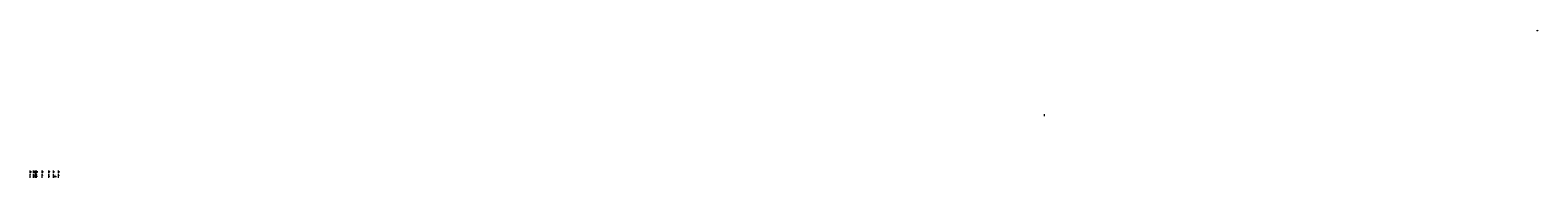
# Model space of a CAD drawing. Header units: millimetres. Extents: x -82287 to 177822, y -399756 to 0.
# Tile 1 of 228: x 92703 to 177822, y -399756 to -391444. Entities that reach past the tile are written whole.
import ezdxf
from ezdxf.enums import TextEntityAlignment as Align

# ---------------------------------------------------------------- set-up
doc = ezdxf.new("R2010")
doc.units = ezdxf.units.MM
doc.header["$MEASUREMENT"] = 0
doc.layers.add('FL_XREF', color=252, linetype='Continuous')
for name, color, linetype, lineweight in [('SUŁOSZOWA - PB 21 03$0$!! 0_ Opis', 251, 'Continuous', 0), ('SUŁOSZOWA - PB 21 03$0$!! 0_Opis_pom', 251, 'Continuous', 0), ('SUŁOSZOWA - PB 21 03$0$!! 1  WYDZIELENIE PPOŻ', 251, 'Continuous', 0), ('SUŁOSZOWA - PB 21 03$0$!! 1_ widok', 251, 'Continuous', 0), ('SUŁOSZOWA - PB 21 03$0$!! 1_OPIS POM NOWE', 251, 'Continuous', 0), ('SUŁOSZOWA - PB 21 03$0$0-rzedne-blok', 251, 'Continuous', 0)]:
    doc.layers.add(name, color=color, linetype=linetype, lineweight=lineweight)
doc.styles.add('SUŁOSZOWA - PB 21 03$0$ARIAL', font='tahoma.ttf')
doc.styles.add('SUŁOSZOWA - PB 21 03$0$DEUTSCH', font='SIMPLEX8')
doc.styles.add('SUŁOSZOWA - PB 21 03$0$SIMPLEX', font='simplex.shx', dxfattribs={"width": 0.77})

# ---------------------------------------------------------------- blocks, each defined once
blk = doc.blocks.new('SUŁOSZOWA - PB 21 03$0$D_kota')
for p, q in [((-1, 15), (9, 15)), ((9, 0), (-1, 15)), ((9, 0), (9, 23))]:
    blk.add_line(p, q)
blk.add_lwpolyline([(-1, 15), (58, 15)])
at = {"style": 'SUŁOSZOWA - PB 21 03$0$DEUTSCH', "width": 0.8}
blk.add_attdef('POZ.ARCH', (7, 20), '', height=10, dxfattribs=at)
blk = doc.blocks.new('SUŁOSZOWA - PB 21 03$0$rzędne elewacje')
at = {"layer": 'SUŁOSZOWA - PB 21 03$0$0-rzedne-blok'}
for p, q in [((45186, -202765), (45186, -202618)), ((45186, -203022), (45186, -202820)), ((45366, -202765), (45366, -202618)), ((45366, -203022), (45366, -202820)), ((45546, -202765), (45546, -202618)), ((45546, -203022), (45546, -202820)), ((45861, -202765), (45861, -202618)), ((45861, -203022), (45861, -202820)), ((46243, -202765), (46243, -202618)), ((46243, -203022), (46243, -202820)), ((46494, -202765), (46494, -202618)), ((46494, -203022), (46494, -202820)), ((46793, -202765), (46793, -202618)), ((46793, -203022), (46793, -202820))]:
    blk.add_line(p, q, dxfattribs=at)
for points in [[(45456, -202618), (45456, -202765)], [(45456, -202820), (45456, -203022)], [(46494, -202765), (46494, -202618)], [(46494, -203022), (46494, -202820)]]:
    blk.add_lwpolyline(points, dxfattribs=at)
ref = blk.add_blockref('SUŁOSZOWA - PB 21 03$0$D_kota', (45186, -202667), dxfattribs=dict(at, xscale=1.250000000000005, yscale=1.250000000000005, zscale=1.250000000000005, rotation=270))
ref.add_attrib('POZ.ARCH', '- 2,70  ', (45211, -202656), dxfattribs={"layer": '0', "height": 12.5, "rotation": 270, "style": 'SUŁOSZOWA - PB 21 03$0$DEUTSCH', "width": 0.8})
ref = blk.add_blockref('SUŁOSZOWA - PB 21 03$0$D_kota', (45366, -202667), dxfattribs=dict(at, xscale=1.250000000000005, yscale=1.250000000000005, zscale=1.250000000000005, rotation=270))
ref.add_attrib('POZ.ARCH', '- 0,90  ', (45391, -202656), dxfattribs={"layer": '0', "height": 12.5, "rotation": 270, "style": 'SUŁOSZOWA - PB 21 03$0$DEUTSCH', "width": 0.8})
ref = blk.add_blockref('SUŁOSZOWA - PB 21 03$0$D_kota', (45456, -202667), dxfattribs=dict(at, xscale=1.250000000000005, yscale=1.250000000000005, zscale=1.250000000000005, rotation=270))
ref.add_attrib('POZ.ARCH', '%%p 0,00  = 431,45 m.n.p.m.', (45481, -202656), dxfattribs={"layer": '0', "height": 12.5, "rotation": 270, "style": 'SUŁOSZOWA - PB 21 03$0$DEUTSCH', "width": 0.8})
ref = blk.add_blockref('SUŁOSZOWA - PB 21 03$0$D_kota', (45546, -202667), dxfattribs=dict(at, xscale=1.250000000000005, yscale=1.250000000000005, zscale=1.250000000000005, rotation=270))
ref.add_attrib('POZ.ARCH', '+ 0,90  ', (45571, -202656), dxfattribs={"layer": '0', "height": 12.5, "rotation": 270, "style": 'SUŁOSZOWA - PB 21 03$0$DEUTSCH', "width": 0.8})
ref = blk.add_blockref('SUŁOSZOWA - PB 21 03$0$D_kota', (45862, -202662), dxfattribs=dict(at, xscale=1.250000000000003, yscale=1.250000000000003, zscale=1.250000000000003, rotation=269.9999999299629))
ref.add_attrib('POZ.ARCH', '+ 4,05', (45886, -202651), dxfattribs={"layer": '0', "height": 12.5, "rotation": 270, "style": 'SUŁOSZOWA - PB 21 03$0$DEUTSCH', "width": 0.8})
ref = blk.add_blockref('SUŁOSZOWA - PB 21 03$0$D_kota', (46243, -202652), dxfattribs=dict(at, xscale=1.250000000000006, yscale=1.250000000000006, zscale=1.250000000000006, rotation=270))
ref.add_attrib('POZ.ARCH', '+6,97', (46268, -202641), dxfattribs={"layer": '0', "height": 12.5, "rotation": 270, "style": 'SUŁOSZOWA - PB 21 03$0$DEUTSCH', "width": 0.8})
ref = blk.add_blockref('SUŁOSZOWA - PB 21 03$0$D_kota', (46494, -202657), dxfattribs=dict(at, xscale=1.250000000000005, yscale=1.250000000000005, zscale=1.250000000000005, rotation=270))
ref.add_attrib('POZ.ARCH', '+ 10,37', (46518, -202646), dxfattribs={"layer": '0', "height": 12.5, "rotation": 270, "style": 'SUŁOSZOWA - PB 21 03$0$DEUTSCH', "width": 0.8})
ref = blk.add_blockref('SUŁOSZOWA - PB 21 03$0$D_kota', (46793, -202657), dxfattribs=dict(at, xscale=1.250000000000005, yscale=1.250000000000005, zscale=1.250000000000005, rotation=270))
ref.add_attrib('POZ.ARCH', '+ 13,37', (46818, -202646), dxfattribs={"layer": '0', "height": 12.5, "rotation": 270, "style": 'SUŁOSZOWA - PB 21 03$0$DEUTSCH', "width": 0.8})
at = {"layer": 'SUŁOSZOWA - PB 21 03$0$0-rzedne-blok', "style": 'SUŁOSZOWA - PB 21 03$0$SIMPLEX', "width": 0.77}
for s, p in [('POZIOM  PIWNIC (C)', (45187, -202837)), ('PROJ. POZIOM WYJŚCIA (D)', (45367, -202837)), ('POZIOM PARTERU (C)', (45456, -202837)), ('POZIOM PARTERU (D)', (45547, -202837)), ('POZIOM PIĘTRA (D)', (45862, -202837)), ('POZIOM PODDASZA (D)', (46243, -202837)), ('PRZŁAMANIE DACHU', (46494, -202837)), ('POZIOM kalnicy (D2)', (46569, -202857, 0)), ('POZIOM kalnicy (D1)', (46627, -202857, 0)), ('KALENICA (D)', (46793, -202837))]:
    blk.add_text(s, height=10, rotation=270, dxfattribs=at).set_placement(p)
blk = doc.blocks.new('SUŁOSZOWA - PB 21 03')
at = {"layer": 'SUŁOSZOWA - PB 21 03$0$!! 0_ Opis'}
for points in [[(177714.74953, -391527.26818), (177706.66612, -391513.2673)], [(177706.66612, -391513.2673), (177760.10033, -391513.2673)], [(177714.74953, -391499.26642), (177714.74953, -391527.26818)]]:
    blk.add_lwpolyline(points, dxfattribs=at)
at = {"layer": 'SUŁOSZOWA - PB 21 03$0$!! 1_ widok'}
blk.add_lwpolyline([(149899.54807, -396338.7218), (149899.54807, -396218.7218)], dxfattribs=at)
at = {"layer": 'SUŁOSZOWA - PB 21 03$0$!! 1  WYDZIELENIE PPOŻ'}
blk.add_blockref('SUŁOSZOWA - PB 21 03$0$rzędne elewacje', (47456.23304, -196786.89217), dxfattribs=at)
at = {"layer": 'SUŁOSZOWA - PB 21 03$0$!! 0_ Opis', "style": 'SUŁOSZOWA - PB 21 03$0$SIMPLEX', "width": 0.75}
blk.add_text('+ 7,14', height=12, dxfattribs=at).set_placement((177704.06208, -391508.68918))
at = {"layer": 'SUŁOSZOWA - PB 21 03$0$!! 0_Opis_pom', "ltscale": 0.7, "style": 'SUŁOSZOWA - PB 21 03$0$ARIAL'}
for tag, p in [('A0,6', (49094.40602, -194505.72387)), ('A0,2', (49295.91259, -194810.95246)), ('A0,5', (49399.71914, -194533.19455)), ('A0,4', (49692.81919, -194517.93289)), ('A0,3', (49906.53818, -194524.03766)), ('B0,13', (50367.63944, -194706.5583)), ('B0,14', (50962.60809, -194789.06568)), ('B0,16', (51457.40872, -194704.43091)), ('B0,15', (51514.15008, -194461.8073)), ('B0,8', (51561.38742, -194890.27848)), ('B0,17', (51897.58569, -194706.77195)), ('B0,18', (52071.43815, -194478.40179)), ('B0,19', (52679.2094, -194257.55204)), ('B0,7', (52851.95551, -194845.56115)), ('B0,20', (53125.45224, -194527.8835)), ('B0,21', (53847.26622, -194535.08002)), ('B0,22', (54187.56644, -194519.04308)), ('B0,23', (54542.05776, -194742.93939)), ('B0,24B', (54824.42896, -194684.26784)), ('A1,5', (58149.22649, -194724.80163)), ('A1,6', (58565.96262, -194514.50753)), ('A1,2', (58744.42262, -194746.622)), ('A1,1', (58808.06672, -194460.94161)), ('A1,16', (59129.54925, -194448.08429)), ('A1,15', (59129.54925, -194780.73348)), ('B1/17', (59524.53699, -194450.37428)), ('B1,18', (59715.51745, -194473.87108)), ('B1,19', (59914.81903, -194448.15658)), ('B1,20', (60198.53687, -194490.17374)), ('B1,21', (60405.50261, -194427.18207)), ('B1,2D', (60756.29674, -194750.92727)), ('1,22', (60947.33929, -194456.1144)), ('1,23', (61575.22173, -194450.37428)), ('B1,2A', (61803.35407, -194869.27513)), ('B1,1', (61908.24378, -194515.48656)), ('B1,3', (62229.35503, -194604.49851)), ('B1,2B', (62374.83512, -194841.86715)), ('B1,4', (63476.45184, -194691.11207)), ('B1,4', (63483.03852, -194791.04365)), ('A2,4', (71695.75649, -194707.44268)), ('A2.1', (72371.45884, -194731.56251)), ('A2,5', (72452.45009, -194505.90583)), ('B2,10', (72728.63362, -194489.37283)), ('B2,11', (73069.01144, -194438.89383)), ('B2,12', (73342.49259, -194413.89249)), ('B2,13', (73649.91716, -194500.01242)), ('B2,14', (73874.0461, -194402.0887)), ('B2.7', (74548.27897, -194836.12781)), ('B2,15', (74566.38885, -194487.81114)), ('B2,16', (75195.07765, -194441.83446)), ('B2,17', (75506.7465, -194471.3759)), ('B2,18', (75922.43604, -194612.23635)), ('B2,19.1', (76701.67035, -194466.03695)), ('B2,19', (77152.69039, -194617.53776)), ('A3,4', (85509.27934, -194642.47136)), ('A3.1', (86079.08704, -194786.62422)), ('B3,6', (86826.65132, -194483.15512)), ('B3,7', (87459.81312, -194465.07097)), ('B3,3', (88235.73906, -194465.79732)), ('B3,2', (89035.72921, -194837.99287)), ('B3,8', (90006.66539, -194478.47972)), ('A0,9', (49001.50444, -195413.15723)), ('A0,7', (49042.50308, -195082.6056)), ('A0,8', (49042.50308, -195293.21363)), ('A0,11', (49643.96951, -195271.84772)), ('A0,12', (49689.76592, -195485.50737)), ('A0,10', (49695.87246, -195042.9259)), ('A0,1', (49914.27925, -195025.82804)), ('B0,12', (50313.60595, -195207.52936)), ('B0,11', (50726.178, -195219.06638)), ('B0,17', (51225.06492, -195049.74007)), ('B0,10', (51476.34179, -195259.44699)), ('B0,9', (51798.4912, -195291.17482)), ('B0,5', (52066.14362, -195556.83806)), ('B0,3', (52068.59538, -195319.60465)), ('B0,6', (52110.41055, -195069.39267)), ('B0,4', (52224.78303, -195500.96352)), ('B0,2', (52227.2348, -195357.98297)), ('B0,1', (53061.17304, -195403.85659)), ('B0,24A', (54359.17011, -195245.97867)), ('A1,4', (58093.66276, -195250.96213)), ('A1,3', (58810.05243, -195008.83917)), ('B1,14', (59332.54805, -195280.73534)), ('B1,13', (60186.62513, -195314.46953)), ('B1,12', (60864.00751, -195544.00738)), ('B1,10', (60892.94126, -195319.45825)), ('B1,11', (61050.00078, -195512.89565)), ('B1,9', (61058.12383, -195344.48743)), ('B1,8', (61403.63433, -195071.25189)), ('B1,2C', (61827.40698, -195369.02625)), ('B1,7', (62134.52151, -195372.05069)), ('B1,5', (63419.22943, -195317.21026)), ('B1,6', (63686.26823, -195231.3997)), ('A2.3', (71832.37045, -195318.78232)), ('A2.2', (72371.45884, -195070.78713)), ('B2,9', (73175.51251, -195317.21162)), ('B2,8', (73894.209, -195338.18956)), ('B2,4', (74493.5947, -195318.7733)), ('B2,6', (74499.29165, -195549.55175)), ('B2,3', (74674.2815, -195319.28036)), ('B2,5', (74686.48999, -195507.24036)), ('B2.2', (74976.1855, -195068.47988)), ('B2.1', (75304.74121, -195348.36327)), ('B2,21', (75970.16114, -195290.81005)), ('B2,20', (77211.021, -195343.82367)), ('A3,3', (85569.83931, -195318.78232)), ('A3.2', (86016.50296, -195004.88875)), ('B3,5', (86839.47632, -195174.05241)), ('B3,4', (87612.56208, -195132.78192)), ('B3,11', (88623.94853, -195099.23575)), ('B3,1', (88723.65615, -195329.98594)), ('B3,10', (89778.42161, -195220.68871)), ('B3,9', (90479.74099, -195260.18621)), ('C0,2A', (52278.30875, -196050.48297)), ('C0,1', (52808.36775, -196132.34208)), ('C1,3', (61091.58871, -195973.27844)), ('C1,2', (61690.27405, -196439.72387)), ('C1,1', (62060.59754, -196465.28533)), ('C2,2', (74812.78942, -195865.8959)), ('C3,1', (88979.71614, -196545.67785)), ('C0,3', (52181.98562, -197341.92176)), ('C0,2B', (53028.88223, -196668.8019)), ('C1,4', (61008.68123, -196686.32122)), ('C1,5', (61062.7252, -196991.42453)), ('C1,6', (61131.41824, -197329.69535)), ('C1,10', (62127.38542, -196998.81344)), ('C1,9', (62147.33751, -197289.53424)), ('C2,3', (74834.65119, -196933.26657)), ('C2,1', (75334.65984, -196786.2197)), ('C0,5', (52269.72696, -197902.4362)), ('C0,4', (52345.96562, -197596.60561)), ('C0,6', (52872.93793, -197917.07354)), ('D0,11', (58161.27105, -198211.45823)), ('D0,10', (58357.73602, -197820.93991)), ('D0,6', (58741.71849, -197802.61699)), ('D0,8', (59058.9008, -197963.64925)), ('D0,7', (59141.53804, -197722.84718)), ('D,09', (59195.67196, -197881.51243)), ('D0,5', (59448.52586, -197969.8061)), ('D0,3', (59562.25866, -197751.14316)), ('D0,4', (59655.02693, -198042.2589)), ('D0,1', (59931.33074, -198173.12806)), ('D0,2', (59943.06082, -197917.06725)), ('D0,18', (60296.49264, -197617.95269)), ('D0,15', (60692.12223, -198127.4643)), ('D0,17', (60701.16801, -197741.44864)), ('D0,16', (60721.3534, -197935.2949)), ('C1,7', (61222.2575, -197737.18052)), ('D1,6', (72757.78643, -197751.22612)), ('D1,4', (73157.19908, -197744.29721)), ('D1,5', (73291.61607, -197999.29956)), ('D1,3', (73475.28953, -197924.29875)), ('D1,2', (73578.07819, -198172.30068)), ('D1,1', (73931.12245, -197584.03121)), ('C2,5', (74555.08284, -197988.7886)), ('C2,4', (75243.70451, -197663.89)), ('D0,12', (58250.99458, -198537.17631)), ('D0,13', (58250.99458, -198764.99605)), ('D0,14', (59130.08589, -198795.3373)), ('D1,7', (71854.87376, -198786.88467)), ('D1,8', (71715.35366, -199212.44512))]:
    blk.add_attdef(tag, text='', height=11.968, dxfattribs=at).set_placement(p, align=Align.MIDDLE_CENTER)
at = {"layer": 'SUŁOSZOWA - PB 21 03$0$!! 1_OPIS POM NOWE', "style": 'SUŁOSZOWA - PB 21 03$0$ARIAL'}
for tag, p in [('C1.7C', (61260.26049, -197811.38428)), ('C1.7A', (61271.6179, -197538.30303)), ('C1.7B', (61322.12354, -197933.89849)), ('E1.1', (61330.46191, -198191.9806)), ('C1.8B', (61588.27341, -197817.62151)), ('C1.8A', (61884.42005, -197818.94854)), ('E1.2', (62164.78326, -198139.98688)), ('E1.5E', (62692.10372, -198153.27854)), ('E1.5D', (62993.60773, -198185.416)), ('E1.5C', (63016.9343, -198246.3437)), ('E1.5B', (63264.15117, -198307.8661)), ('D1,2C', (73419.9359, -198156.57844)), ('D1,2A', (74280.17915, -198172.30068)), ('D1,2B', (74322.25834, -197791.43247)), ('C2,5C', (74903.71123, -197659.13664)), ('C2,5A', (74943.41937, -197993.49482)), ('C2.5B', (74970.66097, -197546.70728)), ('E2.9', (75361.45041, -198161.88904)), ('C2.4', (75374.07862, -197726.11453)), ('E2.7', (76022.45692, -198162.26272)), ('E3.1', (88990.58975, -198158.87886)), ('E1.6', (61022.6264, -198421.00827)), ('E1.3', (61058.5992, -198806.28147)), ('E1,4', (61888.25021, -198652.6996)), ('E1.5I', (62723.74907, -199005.87002)), ('E1.5F', (62736.15118, -198589.14592)), ('E1.5G', (62892.39981, -198586.12622)), ('E1.5H', (62893.53005, -198830.01758)), ('E1.5A', (63049.47589, -198456.39852)), ('E1.5K', (63266.15427, -198904.67789)), ('E1.5L', (63297.7633, -198733.65678)), ('E2,3', (74778.52304, -198843.9541)), ('E2.2', (74782.75417, -198427.85813)), ('E2.4', (75135.87669, -199083.20857)), ('E2.8', (75757.29014, -198437.09188)), ('E2.1', (75803.99631, -198697.05773)), ('E2.6', (76531.8031, -198444.40756)), ('E2.5', (76615.04061, -199164.91143)), ('E3.2', (88781.41347, -198385.24275)), ('E3.3', (89150.95684, -198867.32581)), ('E3.4', (89392.22607, -198450.03942)), ('E1.5J', (63204.25187, -199215.697))]:
    blk.add_attdef(tag, text='', height=11.968, dxfattribs=at).set_placement(p, align=Align.MIDDLE_CENTER)

msp = doc.modelspace()

# ---------------------------------------------------------------- block references
at = {"layer": 'FL_XREF'}
msp.add_blockref('SUŁOSZOWA - PB 21 03', (62, 53), dxfattribs=at)

doc.saveas('drawing.dxf')
